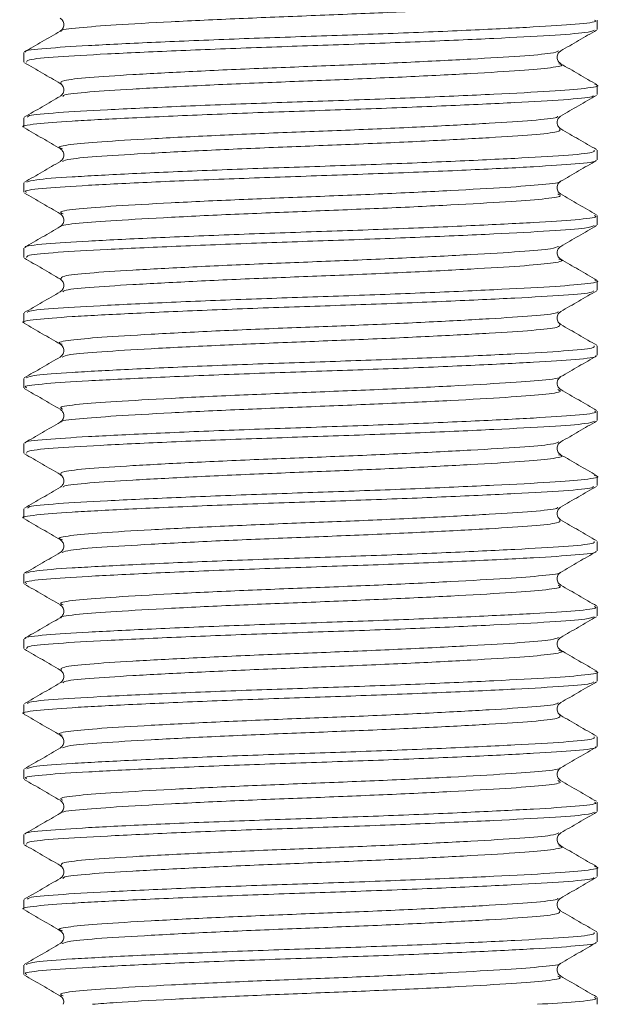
# Model space of a CAD drawing. Header units: millimetres. Extents: x 0 to 210, y 0 to 297.
# Tile 6 of 22: x 57.09 to 64.52, y 232.68 to 245.27. Entities that reach past the tile are written whole.
import ezdxf

# ---------------------------------------------------------------- set-up
doc = ezdxf.new("R2010")
doc.units = ezdxf.units.MM

msp = doc.modelspace()

# ---------------------------------------------------------------- linework, layer by layer
at = {"color": 179, "linetype": 'Continuous', "lineweight": 15}
for p, q in [((64.477, 245.146), (64.477, 245.266)), ((57.144, 244.85), (57.144, 244.729)), ((64.477, 244.313), (64.477, 244.433)), ((57.144, 244.016), (57.144, 243.896)), ((64.477, 243.479), (64.477, 243.6)), ((57.144, 243.183), (57.144, 243.063)), ((64.477, 242.646), (64.477, 242.766)), ((57.144, 242.35), (57.144, 242.229)), ((64.477, 241.813), (64.477, 241.933)), ((57.144, 241.516), (57.144, 241.396)), ((64.477, 240.979), (64.477, 241.1)), ((57.144, 240.683), (57.144, 240.563)), ((64.477, 240.146), (64.477, 240.266)), ((57.144, 239.85), (57.144, 239.729)), ((64.477, 239.313), (64.477, 239.433)), ((57.144, 239.016), (57.144, 238.896)), ((64.477, 238.479), (64.477, 238.6)), ((57.144, 238.183), (57.144, 238.063)), ((64.477, 237.646), (64.477, 237.766)), ((57.144, 237.35), (57.144, 237.229)), ((64.477, 236.813), (64.477, 236.933)), ((57.144, 236.516), (57.144, 236.396)), ((64.477, 235.979), (64.477, 236.1)), ((57.144, 235.683), (57.144, 235.563)), ((64.477, 235.146), (64.477, 235.266)), ((57.144, 234.85), (57.144, 234.729)), ((64.477, 234.313), (64.477, 234.433)), ((57.144, 234.016), (57.144, 233.896)), ((64.477, 233.479), (64.477, 233.6)), ((57.144, 233.183), (57.144, 233.063)), ((64.477, 232.681), (64.477, 232.766))]:
    msp.add_line(p, q, dxfattribs=at)
at = {"color": 179, "linetype": 'Continuous', "lineweight": 0}
for points, knots in [([(63.976, 245.54), (63.993, 245.532), (64.042, 245.511), (63.811, 245.477), (63.335, 245.442), (62.627, 245.401), (61.76, 245.36), (60.818, 245.322), (59.875, 245.285), (59.007, 245.244), (58.293, 245.203), (57.825, 245.168), (57.6, 245.14), (57.621, 245.125), (57.624, 245.123)], [0, 0, 0, 0, 0.053375, 0.147639, 0.23869, 0.333262, 0.428809, 0.521173, 0.613454, 0.708982, 0.803603, 0.894663, 0.98887, 1, 1, 1, 1]), ([(57.171, 244.858), (57.167, 244.86), (57.14, 244.875), (57.398, 244.904), (57.934, 244.939), (58.75, 244.979), (59.742, 245.021), (60.819, 245.058), (61.895, 245.095), (62.886, 245.137), (63.696, 245.178), (64.235, 245.212), (64.492, 245.243), (64.451, 245.262), (64.441, 245.266)], [0, 0, 0, 0, 0.014304, 0.110371, 0.203233, 0.299722, 0.397135, 0.491241, 0.58543, 0.682863, 0.779302, 0.872154, 0.968279, 1, 1, 1, 1]), ([(64.44, 245.137), (64.414, 245.126), (64.356, 245.102), (63.902, 245.07), (63.183, 245.031), (62.239, 244.989), (61.182, 244.95), (60.096, 244.914), (59.066, 244.873), (58.182, 244.832), (57.543, 244.796), (57.18, 244.762), (57.18, 244.739), (57.18, 244.729)], [0, 0, 0, 0, 0.07487, 0.168363, 0.26377, 0.361586, 0.457528, 0.550723, 0.647715, 0.745224, 0.839115, 0.934005, 1, 1, 1, 1]), ([(63.984, 244.872), (63.962, 244.861), (63.911, 244.838), (63.516, 244.805), (62.887, 244.767), (62.061, 244.725), (61.136, 244.685), (60.186, 244.65), (59.283, 244.609), (58.511, 244.568), (57.948, 244.531), (57.612, 244.494), (57.618, 244.468), (57.62, 244.454)], [0, 0, 0, 0, 0.071092, 0.162472, 0.255724, 0.351334, 0.44511, 0.536198, 0.631001, 0.72631, 0.81808, 0.910827, 1, 1, 1, 1]), ([(63.988, 244.706), (64, 244.703), (64.068, 244.687), (63.912, 244.656), (63.525, 244.621), (62.884, 244.582), (62.061, 244.54), (61.135, 244.5), (60.185, 244.465), (59.284, 244.424), (58.509, 244.383), (57.955, 244.346), (57.653, 244.316), (57.647, 244.296), (57.645, 244.29)], [0, 0, 0, 0, 0.020588, 0.115956, 0.2075914, 0.3011032, 0.3969793, 0.4910167, 0.5823592, 0.6774262, 0.7730009, 0.865027, 0.9580324, 1, 1, 1, 1]), ([(57.192, 244.025), (57.194, 244.031), (57.199, 244.051), (57.547, 244.082), (58.181, 244.118), (59.066, 244.16), (60.096, 244.201), (61.182, 244.236), (62.24, 244.276), (63.18, 244.317), (63.913, 244.356), (64.354, 244.392), (64.532, 244.422), (64.457, 244.438), (64.445, 244.441)], [0, 0, 0, 0, 0.044752, 0.137721, 0.229713, 0.325248, 0.420276, 0.511584, 0.605584, 0.701421, 0.794896, 0.886496, 0.981825, 1, 1, 1, 1]), ([(64.427, 244.303), (64.426, 244.297), (64.422, 244.278), (64.082, 244.247), (63.453, 244.211), (62.571, 244.17), (61.542, 244.129), (60.457, 244.094), (59.398, 244.054), (58.456, 244.012), (57.716, 243.973), (57.278, 243.938), (57.09, 243.91), (57.145, 243.896), (57.145, 243.896)], [0, 0, 0, 0, 0.041217, 0.136339, 0.230312, 0.327948, 0.425139, 0.518512, 0.614539, 0.712516, 0.808149, 0.901741, 0.999158, 1, 1, 1, 1]), ([(63.975, 244.038), (63.973, 244.032), (63.969, 244.013), (63.673, 243.983), (63.123, 243.947), (62.351, 243.905), (61.451, 243.864), (60.501, 243.829), (59.574, 243.79), (58.749, 243.748), (58.105, 243.709), (57.712, 243.674), (57.554, 243.642), (57.625, 243.625), (57.64, 243.621)], [0, 0, 0, 0, 0.037673, 0.130643, 0.222486, 0.317914, 0.412906, 0.504164, 0.598018, 0.693778, 0.787246, 0.878719, 0.973932, 1, 1, 1, 1]), ([(63.998, 243.874), (64.002, 243.862), (64.01, 243.835), (63.68, 243.798), (63.121, 243.762), (62.352, 243.721), (61.451, 243.68), (60.501, 243.644), (59.575, 243.605), (58.747, 243.563), (58.114, 243.524), (57.715, 243.492), (57.661, 243.468), (57.638, 243.458)], [0, 0, 0, 0, 0.087141, 0.180172, 0.272077, 0.367567, 0.462623, 0.553941, 0.647857, 0.743681, 0.837212, 0.928745, 1, 1, 1, 1]), ([(57.181, 243.192), (57.208, 243.203), (57.27, 243.227), (57.729, 243.26), (58.452, 243.299), (59.399, 243.341), (60.457, 243.38), (61.542, 243.415), (62.572, 243.456), (63.452, 243.498), (64.086, 243.534), (64.443, 243.568), (64.441, 243.59), (64.44, 243.6)], [0, 0, 0, 0, 0.075394, 0.168949, 0.264544, 0.362482, 0.458471, 0.551807, 0.648959, 0.746556, 0.840491, 0.935576, 1, 1, 1, 1]), ([(64.454, 243.47), (64.456, 243.469), (64.482, 243.454), (64.228, 243.426), (63.699, 243.391), (62.886, 243.35), (61.896, 243.309), (60.82, 243.272), (59.743, 243.235), (58.75, 243.193), (57.936, 243.152), (57.393, 243.117), (57.131, 243.086), (57.171, 243.068), (57.181, 243.063)], [0, 0, 0, 0, 0.009005, 0.105487, 0.198681, 0.295474, 0.393267, 0.487808, 0.582257, 0.680028, 0.776876, 0.87008, 0.9665, 1, 1, 1, 1]), ([(64.001, 243.204), (64.002, 243.203), (64.022, 243.189), (63.8, 243.161), (63.338, 243.127), (62.627, 243.086), (61.761, 243.044), (60.819, 243.007), (59.876, 242.97), (59.007, 242.929), (58.296, 242.888), (57.815, 242.853), (57.578, 242.818), (57.627, 242.796), (57.646, 242.788)], [0, 0, 0, 0, 0.005673, 0.100063, 0.191234, 0.285929, 0.381603, 0.474092, 0.566492, 0.662145, 0.756893, 0.848075, 0.942404, 1, 1, 1, 1]), ([(63.974, 243.042), (63.993, 243.033), (64.044, 243.011), (63.812, 242.977), (63.335, 242.942), (62.628, 242.901), (61.76, 242.86), (60.819, 242.822), (59.876, 242.785), (59.008, 242.744), (58.293, 242.703), (57.826, 242.668), (57.601, 242.641), (57.621, 242.626), (57.622, 242.625)], [0, 0, 0, 0, 0.0566103, 0.150909, 0.2419919, 0.3365947, 0.4321759, 0.5245757, 0.616886, 0.7124462, 0.8071024, 0.8981954, 0.992433, 1, 1, 1, 1]), ([(57.169, 242.359), (57.166, 242.361), (57.142, 242.376), (57.399, 242.404), (57.934, 242.439), (58.751, 242.479), (59.743, 242.521), (60.82, 242.558), (61.896, 242.595), (62.887, 242.637), (63.697, 242.678), (64.235, 242.712), (64.492, 242.743), (64.451, 242.762), (64.441, 242.766)], [0, 0, 0, 0, 0.010703, 0.107126, 0.200333, 0.297184, 0.394958, 0.48941, 0.583954, 0.68175, 0.778546, 0.871743, 0.968228, 1, 1, 1, 1]), ([(64.44, 242.637), (64.414, 242.626), (64.356, 242.602), (63.902, 242.57), (63.183, 242.531), (62.24, 242.489), (61.183, 242.45), (60.097, 242.414), (59.066, 242.373), (58.182, 242.332), (57.544, 242.296), (57.18, 242.262), (57.18, 242.239), (57.18, 242.229)], [0, 0, 0, 0, 0.074893, 0.168379, 0.263774, 0.36158, 0.457516, 0.550701, 0.647682, 0.745183, 0.839068, 0.933946, 1, 1, 1, 1]), ([(63.983, 242.372), (63.961, 242.361), (63.911, 242.338), (63.516, 242.305), (62.887, 242.267), (62.061, 242.225), (61.136, 242.185), (60.186, 242.15), (59.284, 242.109), (58.511, 242.068), (57.949, 242.031), (57.614, 241.994), (57.619, 241.968), (57.621, 241.955)], [0, 0, 0, 0, 0.07079, 0.162359, 0.255797, 0.351602, 0.445571, 0.536844, 0.631838, 0.727342, 0.819302, 0.912235, 1, 1, 1, 1]), ([(63.985, 242.207), (63.998, 242.204), (64.068, 242.187), (63.913, 242.156), (63.525, 242.121), (62.884, 242.082), (62.062, 242.04), (61.136, 242), (60.186, 241.965), (59.284, 241.924), (58.51, 241.883), (57.955, 241.847), (57.652, 241.816), (57.647, 241.796), (57.645, 241.79)], [0, 0, 0, 0, 0.022584, 0.1177, 0.209094, 0.302354, 0.397975, 0.491765, 0.582864, 0.677677, 0.772999, 0.864783, 0.957538, 1, 1, 1, 1]), ([(57.192, 241.525), (57.194, 241.531), (57.199, 241.551), (57.547, 241.582), (58.182, 241.618), (59.066, 241.66), (60.097, 241.701), (61.182, 241.736), (62.241, 241.776), (63.18, 241.818), (63.913, 241.856), (64.355, 241.892), (64.533, 241.923), (64.455, 241.939), (64.441, 241.942)], [0, 0, 0, 0, 0.044868, 0.137593, 0.229349, 0.324639, 0.41942, 0.510491, 0.60425, 0.699839, 0.793069, 0.884435, 0.979519, 1, 1, 1, 1]), ([(64.429, 241.805), (64.428, 241.798), (64.425, 241.778), (64.083, 241.747), (63.453, 241.711), (62.572, 241.67), (61.543, 241.629), (60.458, 241.594), (59.399, 241.554), (58.456, 241.512), (57.717, 241.473), (57.279, 241.438), (57.09, 241.41), (57.145, 241.396), (57.145, 241.396)], [0, 0, 0, 0, 0.044377, 0.139183, 0.232837, 0.330143, 0.427009, 0.520069, 0.61577, 0.713417, 0.808732, 0.902008, 0.999095, 1, 1, 1, 1]), ([(63.976, 241.539), (63.975, 241.533), (63.971, 241.514), (63.674, 241.483), (63.123, 241.447), (62.352, 241.405), (61.452, 241.364), (60.502, 241.329), (59.575, 241.29), (58.75, 241.248), (58.105, 241.209), (57.713, 241.174), (57.554, 241.143), (57.621, 241.126), (57.634, 241.123)], [0, 0, 0, 0, 0.0407833, 0.1338291, 0.2257425, 0.321244, 0.4163127, 0.5076436, 0.601569, 0.6974052, 0.7909499, 0.8824928, 0.9777795, 1, 1, 1, 1]), ([(63.997, 241.373), (64, 241.361), (64.008, 241.335), (63.68, 241.298), (63.122, 241.262), (62.352, 241.221), (61.452, 241.18), (60.502, 241.144), (59.576, 241.105), (58.747, 241.063), (58.114, 241.024), (57.711, 240.992), (57.657, 240.967), (57.633, 240.956)], [0, 0, 0, 0, 0.084439, 0.177395, 0.26922, 0.36463, 0.459607, 0.550851, 0.644686, 0.74043, 0.833885, 0.92534, 1, 1, 1, 1]), ([(57.175, 240.691), (57.204, 240.702), (57.265, 240.727), (57.729, 240.76), (58.453, 240.799), (59.399, 240.841), (60.458, 240.88), (61.543, 240.915), (62.572, 240.956), (63.452, 240.998), (64.086, 241.034), (64.443, 241.068), (64.441, 241.09), (64.44, 241.1)], [0, 0, 0, 0, 0.078577, 0.171815, 0.26709, 0.364698, 0.460361, 0.553383, 0.650209, 0.747476, 0.841091, 0.935859, 1, 1, 1, 1]), ([(64.452, 240.971), (64.455, 240.97), (64.483, 240.954), (64.23, 240.926), (63.699, 240.891), (62.887, 240.85), (61.897, 240.809), (60.821, 240.772), (59.744, 240.735), (58.751, 240.693), (57.937, 240.652), (57.393, 240.617), (57.131, 240.586), (57.171, 240.568), (57.181, 240.563)], [0, 0, 0, 0, 0.012607, 0.108735, 0.201584, 0.298016, 0.395448, 0.489642, 0.583738, 0.681147, 0.777638, 0.870498, 0.966558, 1, 1, 1, 1]), ([(63.999, 240.706), (64.001, 240.704), (64.024, 240.689), (63.802, 240.661), (63.338, 240.627), (62.628, 240.586), (61.761, 240.544), (60.819, 240.507), (59.877, 240.47), (59.008, 240.429), (58.297, 240.388), (57.816, 240.353), (57.58, 240.319), (57.627, 240.297), (57.644, 240.289)], [0, 0, 0, 0, 0.009436, 0.103746, 0.194837, 0.289446, 0.385036, 0.477448, 0.569763, 0.665331, 0.759998, 0.851099, 0.945343, 1, 1, 1, 1]), ([(63.975, 240.54), (63.993, 240.533), (64.043, 240.511), (63.812, 240.477), (63.336, 240.442), (62.628, 240.401), (61.761, 240.36), (60.819, 240.322), (59.877, 240.285), (59.008, 240.244), (58.294, 240.203), (57.826, 240.168), (57.601, 240.141), (57.621, 240.126), (57.623, 240.124)], [0, 0, 0, 0, 0.053904, 0.148374, 0.23962, 0.33439, 0.430143, 0.522712, 0.615184, 0.710915, 0.805743, 0.897, 0.991404, 1, 1, 1, 1]), ([(57.17, 239.859), (57.167, 239.86), (57.142, 239.876), (57.399, 239.904), (57.935, 239.939), (58.751, 239.979), (59.744, 240.021), (60.821, 240.058), (61.897, 240.095), (62.887, 240.137), (63.697, 240.178), (64.235, 240.212), (64.492, 240.243), (64.451, 240.262), (64.441, 240.266)], [0, 0, 0, 0, 0.012044, 0.10834, 0.201428, 0.298156, 0.395803, 0.49013, 0.584555, 0.682226, 0.778895, 0.871972, 0.968335, 1, 1, 1, 1]), ([(64.441, 240.138), (64.416, 240.127), (64.358, 240.102), (63.903, 240.07), (63.184, 240.031), (62.241, 239.989), (61.183, 239.95), (60.098, 239.915), (59.067, 239.874), (58.183, 239.832), (57.544, 239.796), (57.181, 239.762), (57.18, 239.739), (57.18, 239.729)], [0, 0, 0, 0, 0.075563, 0.168977, 0.264293, 0.362022, 0.457884, 0.550993, 0.647895, 0.74532, 0.839134, 0.933933, 1, 1, 1, 1]), ([(63.985, 239.872), (63.963, 239.862), (63.912, 239.838), (63.516, 239.805), (62.888, 239.767), (62.062, 239.725), (61.137, 239.685), (60.187, 239.65), (59.284, 239.609), (58.512, 239.568), (57.949, 239.531), (57.613, 239.494), (57.618, 239.468), (57.62, 239.455)], [0, 0, 0, 0, 0.071816, 0.163185, 0.256416, 0.35201, 0.445776, 0.536847, 0.631631, 0.726927, 0.818687, 0.911413, 1, 1, 1, 1]), ([(63.983, 239.708), (63.997, 239.704), (64.068, 239.687), (63.914, 239.656), (63.526, 239.621), (62.885, 239.582), (62.063, 239.54), (61.137, 239.501), (60.187, 239.465), (59.285, 239.424), (58.51, 239.383), (57.956, 239.347), (57.655, 239.316), (57.649, 239.297), (57.647, 239.291)], [0, 0, 0, 0, 0.023993, 0.119299, 0.210877, 0.304319, 0.40013, 0.494109, 0.585388, 0.680387, 0.7759, 0.867869, 0.960805, 1, 1, 1, 1]), ([(57.194, 239.026), (57.196, 239.032), (57.202, 239.052), (57.548, 239.082), (58.182, 239.119), (59.067, 239.16), (60.098, 239.201), (61.183, 239.236), (62.241, 239.276), (63.181, 239.318), (63.913, 239.356), (64.356, 239.392), (64.533, 239.423), (64.454, 239.439), (64.44, 239.442)], [0, 0, 0, 0, 0.041867, 0.134787, 0.226741, 0.322235, 0.417216, 0.50848, 0.602441, 0.698233, 0.791659, 0.883221, 0.978509, 1, 1, 1, 1]), ([(64.428, 239.303), (64.426, 239.297), (64.422, 239.278), (64.083, 239.247), (63.454, 239.211), (62.573, 239.17), (61.544, 239.129), (60.459, 239.094), (59.399, 239.054), (58.457, 239.012), (57.717, 238.973), (57.279, 238.938), (57.091, 238.91), (57.145, 238.896), (57.145, 238.896)], [0, 0, 0, 0, 0.041418, 0.136514, 0.230449, 0.328048, 0.425209, 0.518552, 0.614541, 0.712484, 0.80809, 0.901646, 0.999026, 1, 1, 1, 1]), ([(63.975, 239.038), (63.974, 239.032), (63.969, 239.013), (63.674, 238.983), (63.124, 238.947), (62.353, 238.905), (61.452, 238.864), (60.503, 238.829), (59.576, 238.79), (58.75, 238.748), (58.105, 238.709), (57.712, 238.674), (57.554, 238.642), (57.625, 238.625), (57.64, 238.621)], [0, 0, 0, 0, 0.037943, 0.130891, 0.222702, 0.318098, 0.413065, 0.504297, 0.598118, 0.69385, 0.787295, 0.878737, 0.973918, 1, 1, 1, 1]), ([(63.998, 238.875), (64.002, 238.862), (64.011, 238.835), (63.68, 238.798), (63.122, 238.762), (62.353, 238.721), (61.452, 238.68), (60.503, 238.644), (59.576, 238.605), (58.748, 238.563), (58.115, 238.524), (57.713, 238.492), (57.659, 238.468), (57.636, 238.457)], [0, 0, 0, 0, 0.087781, 0.180582, 0.272248, 0.367494, 0.462312, 0.553401, 0.647073, 0.742654, 0.835953, 0.92725, 1, 1, 1, 1]), ([(57.179, 238.192), (57.207, 238.203), (57.268, 238.227), (57.73, 238.26), (58.453, 238.299), (59.4, 238.341), (60.459, 238.38), (61.544, 238.415), (62.573, 238.456), (63.453, 238.498), (64.087, 238.534), (64.443, 238.568), (64.441, 238.59), (64.44, 238.6)], [0, 0, 0, 0, 0.076586, 0.170031, 0.265522, 0.363347, 0.45922, 0.552452, 0.649496, 0.746978, 0.8408, 0.935782, 1, 1, 1, 1]), ([(64.455, 238.47), (64.457, 238.468), (64.482, 238.454), (64.229, 238.426), (63.7, 238.391), (62.887, 238.35), (61.898, 238.309), (60.821, 238.272), (59.744, 238.235), (58.751, 238.193), (57.937, 238.152), (57.393, 238.117), (57.131, 238.086), (57.171, 238.068), (57.181, 238.063)], [0, 0, 0, 0, 0.008633, 0.105143, 0.198359, 0.295171, 0.392989, 0.487559, 0.582024, 0.679818, 0.776693, 0.869921, 0.966359, 1, 1, 1, 1]), ([(64.001, 238.204), (64.002, 238.203), (64.022, 238.189), (63.801, 238.161), (63.339, 238.127), (62.628, 238.086), (61.762, 238.044), (60.82, 238.007), (59.878, 237.97), (59.008, 237.929), (58.297, 237.888), (57.816, 237.853), (57.578, 237.818), (57.627, 237.796), (57.646, 237.788)], [0, 0, 0, 0, 0.005361, 0.099735, 0.190885, 0.285554, 0.381208, 0.473683, 0.566056, 0.661686, 0.756416, 0.847578, 0.941881, 1, 1, 1, 1]), ([(63.976, 238.04), (63.993, 238.032), (64.043, 238.011), (63.812, 237.977), (63.336, 237.942), (62.629, 237.901), (61.762, 237.86), (60.82, 237.822), (59.877, 237.786), (59.009, 237.744), (58.294, 237.703), (57.825, 237.668), (57.6, 237.64), (57.622, 237.625), (57.624, 237.623)], [0, 0, 0, 0, 0.052934, 0.147225, 0.238295, 0.332882, 0.428452, 0.520847, 0.613139, 0.708685, 0.803333, 0.894415, 0.988636, 1, 1, 1, 1]), ([(57.171, 237.358), (57.167, 237.36), (57.141, 237.375), (57.398, 237.404), (57.936, 237.439), (58.752, 237.479), (59.744, 237.521), (60.821, 237.558), (61.898, 237.595), (62.888, 237.637), (63.698, 237.678), (64.236, 237.712), (64.492, 237.743), (64.451, 237.762), (64.441, 237.766)], [0, 0, 0, 0, 0.014568, 0.110622, 0.203479, 0.299968, 0.397372, 0.491461, 0.585655, 0.683083, 0.779509, 0.872354, 0.96848, 1, 1, 1, 1]), ([(64.439, 237.637), (64.414, 237.626), (64.356, 237.602), (63.903, 237.57), (63.185, 237.531), (62.241, 237.489), (61.184, 237.45), (60.099, 237.415), (59.068, 237.374), (58.184, 237.332), (57.544, 237.296), (57.181, 237.262), (57.18, 237.239), (57.18, 237.229)], [0, 0, 0, 0, 0.0741746, 0.1677245, 0.2631733, 0.3610421, 0.457044, 0.5502858, 0.6473245, 0.7448897, 0.8388406, 0.9337721, 1, 1, 1, 1]), ([(63.982, 237.371), (63.96, 237.361), (63.91, 237.338), (63.517, 237.305), (62.888, 237.267), (62.063, 237.225), (61.137, 237.185), (60.187, 237.15), (59.285, 237.109), (58.512, 237.068), (57.949, 237.031), (57.613, 236.994), (57.618, 236.968), (57.621, 236.955)], [0, 0, 0, 0, 0.070045, 0.161614, 0.255044, 0.350845, 0.444816, 0.536084, 0.631072, 0.726575, 0.818537, 0.91146, 1, 1, 1, 1]), ([(63.988, 237.206), (64, 237.203), (64.068, 237.187), (63.913, 237.156), (63.526, 237.121), (62.885, 237.082), (62.063, 237.04), (61.137, 237.001), (60.187, 236.965), (59.285, 236.924), (58.511, 236.883), (57.955, 236.847), (57.653, 236.816), (57.647, 236.796), (57.645, 236.79)], [0, 0, 0, 0, 0.020552, 0.115935, 0.207588, 0.301102, 0.396989, 0.491046, 0.582396, 0.677469, 0.773059, 0.865104, 0.958111, 1, 1, 1, 1]), ([(57.192, 236.525), (57.194, 236.531), (57.2, 236.551), (57.548, 236.582), (58.183, 236.619), (59.068, 236.66), (60.099, 236.701), (61.184, 236.736), (62.242, 236.776), (63.181, 236.818), (63.914, 236.856), (64.355, 236.892), (64.533, 236.922), (64.457, 236.938), (64.445, 236.941)], [0, 0, 0, 0, 0.04469, 0.137662, 0.229674, 0.325225, 0.42026, 0.511577, 0.605597, 0.701446, 0.794924, 0.886543, 0.981889, 1, 1, 1, 1]), ([(64.429, 236.804), (64.428, 236.798), (64.425, 236.778), (64.084, 236.747), (63.454, 236.711), (62.573, 236.67), (61.545, 236.629), (60.46, 236.594), (59.4, 236.554), (58.457, 236.512), (57.718, 236.473), (57.279, 236.438), (57.091, 236.41), (57.145, 236.396), (57.145, 236.396)], [0, 0, 0, 0, 0.043761, 0.138622, 0.232317, 0.32967, 0.426589, 0.519699, 0.615444, 0.713141, 0.808509, 0.901829, 0.998963, 1, 1, 1, 1]), ([(63.976, 236.539), (63.975, 236.533), (63.971, 236.514), (63.674, 236.483), (63.124, 236.447), (62.353, 236.405), (61.453, 236.364), (60.503, 236.329), (59.576, 236.29), (58.751, 236.248), (58.106, 236.209), (57.713, 236.174), (57.554, 236.143), (57.622, 236.126), (57.635, 236.123)], [0, 0, 0, 0, 0.040113, 0.1331849, 0.2251126, 0.320632, 0.4157244, 0.5070772, 0.6010172, 0.696874, 0.7904445, 0.8820031, 0.9773071, 1, 1, 1, 1]), ([(63.998, 236.374), (64.002, 236.362), (64.01, 236.335), (63.681, 236.298), (63.123, 236.262), (62.354, 236.221), (61.453, 236.18), (60.503, 236.145), (59.577, 236.105), (58.748, 236.063), (58.115, 236.024), (57.715, 235.992), (57.662, 235.968), (57.638, 235.958)], [0, 0, 0, 0, 0.087216, 0.180244, 0.272127, 0.367601, 0.462647, 0.553956, 0.647851, 0.743662, 0.837188, 0.928702, 1, 1, 1, 1]), ([(57.181, 235.692), (57.209, 235.703), (57.27, 235.727), (57.73, 235.76), (58.454, 235.799), (59.401, 235.841), (60.459, 235.88), (61.545, 235.915), (62.574, 235.956), (63.453, 235.998), (64.087, 236.034), (64.443, 236.068), (64.441, 236.09), (64.44, 236.1)], [0, 0, 0, 0, 0.075434, 0.168999, 0.264619, 0.362574, 0.458571, 0.551926, 0.6491, 0.74671, 0.840653, 0.935763, 1, 1, 1, 1]), ([(64.452, 235.971), (64.455, 235.97), (64.483, 235.954), (64.23, 235.926), (63.7, 235.891), (62.888, 235.85), (61.898, 235.809), (60.822, 235.772), (59.745, 235.735), (58.752, 235.693), (57.938, 235.652), (57.393, 235.617), (57.132, 235.586), (57.171, 235.568), (57.181, 235.563)], [0, 0, 0, 0, 0.012504, 0.108633, 0.201479, 0.297904, 0.395334, 0.489533, 0.583619, 0.681023, 0.777516, 0.870374, 0.966426, 1, 1, 1, 1]), ([(63.999, 235.706), (64.001, 235.704), (64.024, 235.689), (63.802, 235.662), (63.339, 235.627), (62.629, 235.586), (61.763, 235.544), (60.821, 235.507), (59.878, 235.47), (59.009, 235.429), (58.297, 235.388), (57.816, 235.353), (57.58, 235.319), (57.627, 235.297), (57.644, 235.289)], [0, 0, 0, 0, 0.009269, 0.103614, 0.194735, 0.289371, 0.384995, 0.477445, 0.569784, 0.665382, 0.760084, 0.851217, 0.945488, 1, 1, 1, 1]), ([(63.974, 235.541), (63.993, 235.533), (64.044, 235.511), (63.813, 235.477), (63.336, 235.442), (62.629, 235.401), (61.762, 235.36), (60.821, 235.322), (59.878, 235.286), (59.01, 235.244), (58.294, 235.203), (57.827, 235.168), (57.601, 235.141), (57.621, 235.126), (57.622, 235.125)], [0, 0, 0, 0, 0.056386, 0.150674, 0.241738, 0.336317, 0.431882, 0.524274, 0.616557, 0.712096, 0.80674, 0.897817, 0.992029, 1, 1, 1, 1]), ([(57.169, 234.859), (57.167, 234.861), (57.142, 234.876), (57.4, 234.904), (57.936, 234.939), (58.752, 234.98), (59.745, 235.021), (60.822, 235.058), (61.898, 235.095), (62.889, 235.137), (63.698, 235.178), (64.236, 235.212), (64.492, 235.243), (64.451, 235.262), (64.441, 235.266)], [0, 0, 0, 0, 0.011081, 0.107479, 0.200671, 0.29751, 0.395264, 0.489689, 0.584226, 0.682007, 0.778779, 0.871958, 0.968433, 1, 1, 1, 1]), ([(64.442, 235.138), (64.417, 235.127), (64.359, 235.103), (63.904, 235.07), (63.185, 235.031), (62.242, 234.989), (61.185, 234.95), (60.099, 234.915), (59.068, 234.874), (58.184, 234.832), (57.545, 234.796), (57.181, 234.762), (57.18, 234.739), (57.18, 234.729)], [0, 0, 0, 0, 0.076097, 0.169448, 0.264689, 0.362348, 0.458146, 0.551187, 0.648015, 0.745372, 0.839124, 0.933848, 1, 1, 1, 1]), ([(63.986, 234.873), (63.964, 234.862), (63.913, 234.838), (63.517, 234.805), (62.889, 234.767), (62.063, 234.725), (61.138, 234.685), (60.188, 234.65), (59.286, 234.609), (58.513, 234.568), (57.95, 234.531), (57.614, 234.495), (57.618, 234.468), (57.621, 234.455)], [0, 0, 0, 0, 0.072347, 0.163742, 0.256988, 0.352603, 0.446396, 0.537486, 0.632288, 0.727607, 0.819395, 0.912135, 1, 1, 1, 1]), ([(63.985, 234.707), (63.999, 234.704), (64.068, 234.687), (63.914, 234.656), (63.527, 234.621), (62.886, 234.582), (62.064, 234.54), (61.138, 234.501), (60.188, 234.465), (59.286, 234.424), (58.511, 234.383), (57.956, 234.347), (57.652, 234.316), (57.647, 234.296), (57.645, 234.29)], [0, 0, 0, 0, 0.021995, 0.117131, 0.208546, 0.301812, 0.397449, 0.491262, 0.582372, 0.677195, 0.772536, 0.864343, 0.957104, 1, 1, 1, 1]), ([(57.192, 234.025), (57.194, 234.031), (57.2, 234.051), (57.548, 234.082), (58.183, 234.119), (59.068, 234.16), (60.099, 234.201), (61.185, 234.236), (62.243, 234.276), (63.182, 234.318), (63.914, 234.356), (64.356, 234.392), (64.533, 234.423), (64.455, 234.439), (64.442, 234.442)], [0, 0, 0, 0, 0.045324, 0.13805, 0.229824, 0.325127, 0.419913, 0.510991, 0.604768, 0.700367, 0.793598, 0.88498, 0.980079, 1, 1, 1, 1]), ([(64.428, 234.303), (64.427, 234.298), (64.423, 234.278), (64.083, 234.248), (63.455, 234.211), (62.574, 234.17), (61.545, 234.129), (60.46, 234.094), (59.401, 234.054), (58.458, 234.012), (57.718, 233.973), (57.279, 233.938), (57.091, 233.91), (57.145, 233.896), (57.146, 233.896)], [0, 0, 0, 0, 0.041819, 0.136869, 0.230746, 0.328289, 0.425399, 0.518693, 0.614623, 0.712512, 0.808071, 0.901572, 0.998895, 1, 1, 1, 1]), ([(63.975, 234.038), (63.974, 234.032), (63.97, 234.013), (63.674, 233.983), (63.125, 233.947), (62.354, 233.905), (61.454, 233.864), (60.504, 233.829), (59.577, 233.79), (58.751, 233.748), (58.106, 233.709), (57.712, 233.674), (57.554, 233.642), (57.624, 233.625), (57.639, 233.621)], [0, 0, 0, 0, 0.0384173, 0.1313435, 0.2231216, 0.3184872, 0.4134292, 0.5046371, 0.5984241, 0.6941278, 0.7875515, 0.8789618, 0.974112, 1, 1, 1, 1]), ([(63.997, 233.873), (64, 233.861), (64.008, 233.835), (63.681, 233.798), (63.123, 233.762), (62.354, 233.721), (61.454, 233.68), (60.504, 233.645), (59.577, 233.605), (58.749, 233.563), (58.115, 233.524), (57.711, 233.492), (57.657, 233.467), (57.633, 233.456)], [0, 0, 0, 0, 0.084247, 0.177231, 0.269065, 0.364489, 0.45949, 0.550754, 0.644598, 0.740361, 0.833842, 0.925309, 1, 1, 1, 1]), ([(57.175, 233.191), (57.204, 233.202), (57.266, 233.227), (57.73, 233.26), (58.455, 233.299), (59.401, 233.341), (60.46, 233.38), (61.545, 233.415), (62.574, 233.456), (63.454, 233.498), (64.087, 233.534), (64.443, 233.568), (64.441, 233.59), (64.44, 233.6)], [0, 0, 0, 0, 0.078633, 0.171879, 0.267178, 0.364801, 0.46047, 0.55351, 0.650356, 0.747634, 0.841255, 0.936047, 1, 1, 1, 1]), ([(64.455, 233.47), (64.457, 233.469), (64.482, 233.454), (64.229, 233.426), (63.701, 233.391), (62.889, 233.35), (61.899, 233.309), (60.823, 233.272), (59.746, 233.235), (58.753, 233.193), (57.938, 233.152), (57.394, 233.117), (57.132, 233.086), (57.171, 233.068), (57.181, 233.063)], [0, 0, 0, 0, 0.008449, 0.104969, 0.198189, 0.295002, 0.392826, 0.487409, 0.581872, 0.679668, 0.776552, 0.869786, 0.966224, 1, 1, 1, 1]), ([(64.001, 233.204), (64.002, 233.203), (64.023, 233.189), (63.801, 233.162), (63.34, 233.127), (62.629, 233.086), (61.763, 233.044), (60.821, 233.007), (59.879, 232.97), (59.009, 232.929), (58.298, 232.888), (57.816, 232.853), (57.578, 232.818), (57.627, 232.796), (57.646, 232.788)], [0, 0, 0, 0, 0.0052442, 0.0995965, 0.1907209, 0.2853599, 0.3809891, 0.473446, 0.5657861, 0.6613879, 0.7560967, 0.8472343, 0.9415067, 1, 1, 1, 1]), ([(63.975, 233.04), (63.993, 233.033), (64.043, 233.011), (63.813, 232.977), (63.337, 232.942), (62.63, 232.901), (61.763, 232.86), (60.822, 232.823), (59.877, 232.786), (59.015, 232.744), (58.362, 232.708), (58.117, 232.688), (58.023, 232.681)], [0, 0, 0, 0, 0.062445, 0.171711, 0.277239, 0.386837, 0.497581, 0.604652, 0.711588, 0.822301, 0.93198, 1, 1, 1, 1]), ([(63.714, 232.681), (63.888, 232.691), (64.261, 232.714), (64.491, 232.743), (64.451, 232.762), (64.441, 232.766)], [0, 0, 0, 0, 0.396999, 0.851576, 1, 1, 1, 1])]:
    msp.add_open_spline(points, degree=3, knots=knots, dxfattribs=at)
at = {"color": 179, "linetype": 'Continuous', "lineweight": 15}
for points, knots in [([(57.61, 245.288), (57.621, 245.28), (57.643, 245.263), (57.661, 245.206), (57.643, 245.15), (57.621, 245.133), (57.611, 245.124)], [0, 0, 0, 0, 0.248384, 0.500001, 0.751617, 1, 1, 1, 1]), ([(57.609, 245.123), (57.532, 245.079), (57.379, 244.99), (57.226, 244.902), (57.15, 244.858)], [0, 0, 0, 0, 0.499944, 1, 1, 1, 1]), ([(64.01, 244.872), (64.087, 244.916), (64.24, 245.004), (64.393, 245.093), (64.469, 245.137)], [0, 0, 0, 0, 0.499952, 1, 1, 1, 1]), ([(64.01, 244.708), (63.999, 244.716), (63.977, 244.733), (63.96, 244.79), (63.977, 244.846), (63.999, 244.863), (64.01, 244.871)], [0, 0, 0, 0, 0.248407, 0.5, 0.751593, 1, 1, 1, 1]), ([(57.152, 244.72), (57.229, 244.676), (57.382, 244.587), (57.535, 244.499), (57.611, 244.454)], [0, 0, 0, 0, 0.500052, 1, 1, 1, 1]), ([(64.471, 244.441), (64.394, 244.485), (64.241, 244.574), (64.088, 244.662), (64.012, 244.707)], [0, 0, 0, 0, 0.500062, 1, 1, 1, 1]), ([(57.611, 244.455), (57.621, 244.446), (57.643, 244.429), (57.661, 244.373), (57.643, 244.316), (57.621, 244.299), (57.61, 244.291)], [0, 0, 0, 0, 0.2483765, 0.4999989, 0.7516218, 1, 1, 1, 1]), ([(57.61, 244.29), (57.533, 244.246), (57.38, 244.157), (57.227, 244.069), (57.15, 244.025)], [0, 0, 0, 0, 0.499933, 1, 1, 1, 1]), ([(64.009, 244.038), (64.086, 244.082), (64.238, 244.17), (64.392, 244.259), (64.468, 244.303)], [0, 0, 0, 0, 0.499944, 1, 1, 1, 1]), ([(64.011, 243.874), (64, 243.882), (63.977, 243.899), (63.96, 243.956), (63.977, 244.013), (63.999, 244.03), (64.01, 244.038)], [0, 0, 0, 0, 0.248311, 0.500004, 0.751694, 1, 1, 1, 1]), ([(57.153, 243.886), (57.229, 243.842), (57.382, 243.754), (57.535, 243.665), (57.612, 243.621)], [0, 0, 0, 0, 0.5000604, 1, 1, 1, 1]), ([(64.469, 243.609), (64.393, 243.653), (64.24, 243.741), (64.087, 243.83), (64.01, 243.874)], [0, 0, 0, 0, 0.500069, 1, 1, 1, 1]), ([(57.61, 243.622), (57.621, 243.613), (57.643, 243.596), (57.661, 243.539), (57.643, 243.483), (57.621, 243.466), (57.61, 243.457)], [0, 0, 0, 0, 0.248276, 0.499998, 0.75172, 1, 1, 1, 1]), ([(57.612, 243.458), (57.535, 243.414), (57.382, 243.325), (57.229, 243.237), (57.152, 243.192)], [0, 0, 0, 0, 0.499934, 1, 1, 1, 1]), ([(64.009, 243.204), (64.086, 243.248), (64.239, 243.337), (64.392, 243.426), (64.468, 243.47)], [0, 0, 0, 0, 0.499936, 1, 1, 1, 1]), ([(64.01, 243.041), (63.999, 243.049), (63.977, 243.066), (63.96, 243.123), (63.977, 243.18), (63.999, 243.197), (64.01, 243.205)], [0, 0, 0, 0, 0.248314, 0.499998, 0.751683, 1, 1, 1, 1]), ([(57.152, 243.054), (57.229, 243.009), (57.382, 242.921), (57.535, 242.832), (57.611, 242.788)], [0, 0, 0, 0, 0.5000676, 1, 1, 1, 1]), ([(64.468, 242.776), (64.391, 242.82), (64.238, 242.909), (64.085, 242.997), (64.009, 243.042)], [0, 0, 0, 0, 0.500061, 1, 1, 1, 1]), ([(57.61, 242.788), (57.621, 242.78), (57.643, 242.763), (57.661, 242.706), (57.643, 242.65), (57.621, 242.633), (57.611, 242.624)], [0, 0, 0, 0, 0.24837, 0.500001, 0.751632, 1, 1, 1, 1]), ([(57.611, 242.625), (57.535, 242.58), (57.382, 242.492), (57.229, 242.403), (57.153, 242.359)], [0, 0, 0, 0, 0.499946, 1, 1, 1, 1]), ([(64.01, 242.371), (64.087, 242.416), (64.24, 242.504), (64.393, 242.593), (64.469, 242.637)], [0, 0, 0, 0, 0.499931, 1, 1, 1, 1]), ([(64.01, 242.208), (63.999, 242.216), (63.977, 242.233), (63.96, 242.29), (63.977, 242.346), (63.999, 242.363), (64.01, 242.371)], [0, 0, 0, 0, 0.248406, 0.5, 0.751594, 1, 1, 1, 1]), ([(57.151, 242.221), (57.227, 242.177), (57.38, 242.088), (57.533, 241.999), (57.61, 241.955)], [0, 0, 0, 0, 0.5000676, 1, 1, 1, 1]), ([(64.469, 241.942), (64.393, 241.986), (64.24, 242.075), (64.087, 242.163), (64.01, 242.208)], [0, 0, 0, 0, 0.5000488, 1, 1, 1, 1]), ([(57.611, 241.955), (57.621, 241.946), (57.643, 241.929), (57.661, 241.873), (57.643, 241.816), (57.621, 241.799), (57.611, 241.791)], [0, 0, 0, 0, 0.248389, 0.499999, 0.75161, 1, 1, 1, 1]), ([(57.609, 241.79), (57.533, 241.746), (57.38, 241.657), (57.227, 241.569), (57.15, 241.525)], [0, 0, 0, 0, 0.499949, 1, 1, 1, 1]), ([(64.011, 241.539), (64.088, 241.583), (64.241, 241.672), (64.394, 241.76), (64.471, 241.805)], [0, 0, 0, 0, 0.499935, 1, 1, 1, 1]), ([(64.01, 241.374), (63.999, 241.382), (63.977, 241.399), (63.96, 241.456), (63.977, 241.513), (63.999, 241.53), (64.01, 241.538)], [0, 0, 0, 0, 0.2483338, 0.5000024, 0.7516699, 1, 1, 1, 1]), ([(57.15, 241.388), (57.226, 241.344), (57.379, 241.255), (57.532, 241.167), (57.609, 241.122)], [0, 0, 0, 0, 0.500061, 1, 1, 1, 1]), ([(64.471, 241.108), (64.394, 241.152), (64.241, 241.24), (64.088, 241.329), (64.012, 241.373)], [0, 0, 0, 0, 0.500057, 1, 1, 1, 1]), ([(57.61, 241.122), (57.621, 241.113), (57.643, 241.096), (57.661, 241.04), (57.643, 240.983), (57.621, 240.966), (57.61, 240.957)], [0, 0, 0, 0, 0.2482999, 0.4999991, 0.7516988, 1, 1, 1, 1]), ([(64.012, 240.706), (64.088, 240.75), (64.241, 240.839), (64.394, 240.927), (64.471, 240.971)], [0, 0, 0, 0, 0.4999433, 1, 1, 1, 1]), ([(57.609, 240.957), (57.533, 240.912), (57.379, 240.824), (57.226, 240.735), (57.15, 240.691)], [0, 0, 0, 0, 0.499937, 1, 1, 1, 1]), ([(64.01, 240.541), (63.999, 240.549), (63.977, 240.566), (63.96, 240.623), (63.977, 240.68), (64, 240.697), (64.011, 240.705)], [0, 0, 0, 0, 0.248288, 0.499996, 0.751707, 1, 1, 1, 1]), ([(57.15, 240.555), (57.227, 240.51), (57.38, 240.422), (57.533, 240.333), (57.609, 240.289)], [0, 0, 0, 0, 0.500052, 1, 1, 1, 1]), ([(64.47, 240.275), (64.394, 240.319), (64.24, 240.408), (64.087, 240.496), (64.011, 240.54)], [0, 0, 0, 0, 0.5000673, 1, 1, 1, 1]), ([(57.61, 240.288), (57.621, 240.28), (57.643, 240.263), (57.661, 240.206), (57.643, 240.15), (57.621, 240.133), (57.61, 240.124)], [0, 0, 0, 0, 0.248354, 0.500002, 0.75165, 1, 1, 1, 1]), ([(57.611, 240.124), (57.534, 240.08), (57.381, 239.991), (57.228, 239.903), (57.152, 239.859)], [0, 0, 0, 0, 0.499931, 1, 1, 1, 1]), ([(64.011, 239.872), (64.087, 239.916), (64.24, 240.005), (64.393, 240.093), (64.47, 240.138)], [0, 0, 0, 0, 0.4999513, 1, 1, 1, 1]), ([(64.01, 239.708), (63.999, 239.716), (63.977, 239.733), (63.96, 239.79), (63.977, 239.846), (63.999, 239.863), (64.01, 239.871)], [0, 0, 0, 0, 0.248402, 0.5, 0.751598, 1, 1, 1, 1]), ([(57.152, 239.72), (57.228, 239.676), (57.381, 239.588), (57.534, 239.499), (57.611, 239.455)], [0, 0, 0, 0, 0.500049, 1, 1, 1, 1]), ([(64.468, 239.442), (64.392, 239.487), (64.239, 239.575), (64.086, 239.664), (64.009, 239.708)], [0, 0, 0, 0, 0.500066, 1, 1, 1, 1]), ([(57.611, 239.455), (57.621, 239.446), (57.643, 239.429), (57.661, 239.373), (57.643, 239.316), (57.621, 239.299), (57.611, 239.291)], [0, 0, 0, 0, 0.248398, 0.5, 0.751601, 1, 1, 1, 1]), ([(57.612, 239.292), (57.535, 239.247), (57.382, 239.159), (57.229, 239.07), (57.153, 239.026)], [0, 0, 0, 0, 0.49994, 1, 1, 1, 1]), ([(64.009, 239.038), (64.086, 239.082), (64.239, 239.171), (64.392, 239.259), (64.468, 239.303)], [0, 0, 0, 0, 0.499947, 1, 1, 1, 1]), ([(64.01, 238.874), (63.999, 238.882), (63.977, 238.899), (63.96, 238.956), (63.977, 239.013), (63.999, 239.03), (64.01, 239.038)], [0, 0, 0, 0, 0.248344, 0.500003, 0.75166, 1, 1, 1, 1]), ([(57.153, 238.886), (57.229, 238.842), (57.382, 238.754), (57.535, 238.665), (57.612, 238.621)], [0, 0, 0, 0, 0.5000575, 1, 1, 1, 1]), ([(64.468, 238.609), (64.392, 238.653), (64.239, 238.742), (64.086, 238.83), (64.009, 238.875)], [0, 0, 0, 0, 0.500054, 1, 1, 1, 1]), ([(57.61, 238.622), (57.621, 238.613), (57.643, 238.596), (57.661, 238.539), (57.643, 238.483), (57.621, 238.466), (57.61, 238.457)], [0, 0, 0, 0, 0.248284, 0.499997, 0.751711, 1, 1, 1, 1]), ([(57.61, 238.457), (57.534, 238.413), (57.381, 238.325), (57.228, 238.236), (57.151, 238.192)], [0, 0, 0, 0, 0.499952, 1, 1, 1, 1]), ([(64.009, 238.204), (64.085, 238.248), (64.238, 238.337), (64.391, 238.426), (64.468, 238.47)], [0, 0, 0, 0, 0.4999383, 1, 1, 1, 1]), ([(64.01, 238.041), (63.999, 238.049), (63.977, 238.066), (63.96, 238.123), (63.977, 238.18), (63.999, 238.197), (64.01, 238.205)], [0, 0, 0, 0, 0.2483015, 0.4999988, 0.7516967, 1, 1, 1, 1]), ([(57.152, 238.053), (57.229, 238.009), (57.382, 237.92), (57.535, 237.832), (57.612, 237.788)], [0, 0, 0, 0, 0.500065, 1, 1, 1, 1]), ([(64.47, 237.774), (64.394, 237.819), (64.241, 237.907), (64.088, 237.996), (64.011, 238.04)], [0, 0, 0, 0, 0.5000512, 1, 1, 1, 1]), ([(57.61, 237.788), (57.621, 237.78), (57.643, 237.763), (57.661, 237.706), (57.643, 237.65), (57.621, 237.633), (57.61, 237.624)], [0, 0, 0, 0, 0.24834, 0.5000024, 0.7516636, 1, 1, 1, 1]), ([(57.609, 237.623), (57.532, 237.579), (57.379, 237.49), (57.226, 237.402), (57.15, 237.358)], [0, 0, 0, 0, 0.499943, 1, 1, 1, 1]), ([(64.01, 237.371), (64.086, 237.415), (64.239, 237.504), (64.392, 237.593), (64.469, 237.637)], [0, 0, 0, 0, 0.499932, 1, 1, 1, 1]), ([(64.01, 237.208), (63.999, 237.216), (63.977, 237.233), (63.96, 237.29), (63.977, 237.346), (63.999, 237.363), (64.01, 237.371)], [0, 0, 0, 0, 0.248394, 0.499999, 0.751605, 1, 1, 1, 1]), ([(57.151, 237.221), (57.228, 237.176), (57.381, 237.088), (57.534, 236.999), (57.61, 236.955)], [0, 0, 0, 0, 0.5000686, 1, 1, 1, 1]), ([(64.471, 236.941), (64.394, 236.985), (64.241, 237.074), (64.088, 237.162), (64.012, 237.207)], [0, 0, 0, 0, 0.500063, 1, 1, 1, 1]), ([(57.611, 236.955), (57.621, 236.946), (57.643, 236.929), (57.661, 236.873), (57.643, 236.816), (57.621, 236.799), (57.611, 236.791)], [0, 0, 0, 0, 0.248404, 0.5, 0.751596, 1, 1, 1, 1]), ([(57.61, 236.79), (57.533, 236.746), (57.38, 236.658), (57.227, 236.569), (57.151, 236.525)], [0, 0, 0, 0, 0.499932, 1, 1, 1, 1]), ([(64.011, 236.539), (64.088, 236.583), (64.241, 236.672), (64.394, 236.76), (64.47, 236.804)], [0, 0, 0, 0, 0.499933, 1, 1, 1, 1]), ([(64.01, 236.374), (63.999, 236.383), (63.977, 236.399), (63.96, 236.456), (63.977, 236.513), (63.999, 236.53), (64.01, 236.538)], [0, 0, 0, 0, 0.248363, 0.500002, 0.75164, 1, 1, 1, 1]), ([(57.15, 236.388), (57.227, 236.344), (57.38, 236.255), (57.533, 236.167), (57.609, 236.122)], [0, 0, 0, 0, 0.500064, 1, 1, 1, 1]), ([(64.469, 236.109), (64.392, 236.153), (64.239, 236.242), (64.086, 236.33), (64.01, 236.374)], [0, 0, 0, 0, 0.500069, 1, 1, 1, 1]), ([(57.61, 236.122), (57.621, 236.113), (57.643, 236.096), (57.661, 236.039), (57.643, 235.983), (57.621, 235.966), (57.61, 235.957)], [0, 0, 0, 0, 0.24831, 0.499998, 0.751687, 1, 1, 1, 1]), ([(57.612, 235.958), (57.535, 235.914), (57.382, 235.825), (57.229, 235.737), (57.152, 235.692)], [0, 0, 0, 0, 0.499935, 1, 1, 1, 1]), ([(64.012, 235.706), (64.088, 235.75), (64.241, 235.839), (64.394, 235.927), (64.471, 235.972)], [0, 0, 0, 0, 0.49994, 1, 1, 1, 1]), ([(64.01, 235.541), (63.999, 235.549), (63.977, 235.566), (63.96, 235.623), (63.977, 235.68), (64, 235.697), (64.011, 235.705)], [0, 0, 0, 0, 0.2482765, 0.4999973, 0.7517194, 1, 1, 1, 1]), ([(57.15, 235.555), (57.226, 235.511), (57.379, 235.422), (57.532, 235.333), (57.609, 235.289)], [0, 0, 0, 0, 0.5000553, 1, 1, 1, 1]), ([(64.468, 235.276), (64.391, 235.32), (64.238, 235.409), (64.085, 235.497), (64.009, 235.542)], [0, 0, 0, 0, 0.500059, 1, 1, 1, 1]), ([(57.61, 235.288), (57.621, 235.28), (57.643, 235.263), (57.661, 235.206), (57.643, 235.15), (57.621, 235.133), (57.61, 235.124)], [0, 0, 0, 0, 0.248318, 0.500004, 0.751687, 1, 1, 1, 1]), ([(57.611, 235.125), (57.535, 235.08), (57.382, 234.992), (57.229, 234.903), (57.152, 234.859)], [0, 0, 0, 0, 0.4999468, 1, 1, 1, 1]), ([(64.011, 234.872), (64.088, 234.917), (64.241, 235.005), (64.394, 235.094), (64.47, 235.138)], [0, 0, 0, 0, 0.499949, 1, 1, 1, 1]), ([(64.01, 234.708), (63.999, 234.716), (63.977, 234.733), (63.96, 234.79), (63.977, 234.846), (63.999, 234.863), (64.01, 234.872)], [0, 0, 0, 0, 0.248383, 0.499999, 0.751616, 1, 1, 1, 1]), ([(57.151, 234.721), (57.228, 234.676), (57.381, 234.588), (57.533, 234.499), (57.61, 234.455)], [0, 0, 0, 0, 0.500048, 1, 1, 1, 1]), ([(64.469, 234.442), (64.393, 234.486), (64.24, 234.575), (64.087, 234.663), (64.011, 234.707)], [0, 0, 0, 0, 0.500048, 1, 1, 1, 1]), ([(57.611, 234.455), (57.621, 234.446), (57.643, 234.429), (57.661, 234.373), (57.643, 234.316), (57.621, 234.299), (57.611, 234.291)], [0, 0, 0, 0, 0.248407, 0.5, 0.751593, 1, 1, 1, 1]), ([(64.01, 234.038), (64.086, 234.082), (64.239, 234.171), (64.392, 234.259), (64.469, 234.304)], [0, 0, 0, 0, 0.49995, 1, 1, 1, 1]), ([(57.609, 234.29), (57.533, 234.246), (57.38, 234.157), (57.227, 234.069), (57.15, 234.024)], [0, 0, 0, 0, 0.499948, 1, 1, 1, 1]), ([(64.01, 233.874), (63.999, 233.883), (63.977, 233.9), (63.96, 233.956), (63.977, 234.013), (63.999, 234.03), (64.01, 234.038)], [0, 0, 0, 0, 0.248378, 0.500001, 0.751624, 1, 1, 1, 1]), ([(57.153, 233.887), (57.229, 233.842), (57.382, 233.754), (57.535, 233.665), (57.611, 233.621)], [0, 0, 0, 0, 0.500055, 1, 1, 1, 1]), ([(64.471, 233.608), (64.394, 233.652), (64.241, 233.74), (64.088, 233.829), (64.012, 233.873)], [0, 0, 0, 0, 0.5000579, 1, 1, 1, 1]), ([(57.61, 233.622), (57.621, 233.613), (57.643, 233.596), (57.661, 233.539), (57.643, 233.483), (57.621, 233.466), (57.61, 233.457)], [0, 0, 0, 0, 0.248305, 0.499996, 0.751689, 1, 1, 1, 1]), ([(57.609, 233.457), (57.533, 233.412), (57.38, 233.324), (57.227, 233.235), (57.15, 233.191)], [0, 0, 0, 0, 0.499936, 1, 1, 1, 1]), ([(64.009, 233.204), (64.085, 233.248), (64.238, 233.337), (64.391, 233.426), (64.468, 233.47)], [0, 0, 0, 0, 0.499941, 1, 1, 1, 1]), ([(64.01, 233.041), (63.999, 233.049), (63.977, 233.066), (63.96, 233.123), (63.977, 233.18), (63.999, 233.197), (64.01, 233.205)], [0, 0, 0, 0, 0.248299, 0.5, 0.751701, 1, 1, 1, 1]), ([(57.153, 233.053), (57.229, 233.009), (57.382, 232.92), (57.535, 232.832), (57.612, 232.787)], [0, 0, 0, 0, 0.500063, 1, 1, 1, 1]), ([(64.47, 232.775), (64.393, 232.819), (64.24, 232.908), (64.087, 232.996), (64.011, 233.041)], [0, 0, 0, 0, 0.500068, 1, 1, 1, 1]), ([(57.61, 232.788), (57.621, 232.78), (57.643, 232.763), (57.66, 232.714), (57.651, 232.689), (57.648, 232.681)], [0, 0, 0, 0, 0.397491, 0.800372, 1, 1, 1, 1])]:
    msp.add_open_spline(points, degree=3, knots=knots, dxfattribs=at)

doc.saveas('drawing.dxf')
